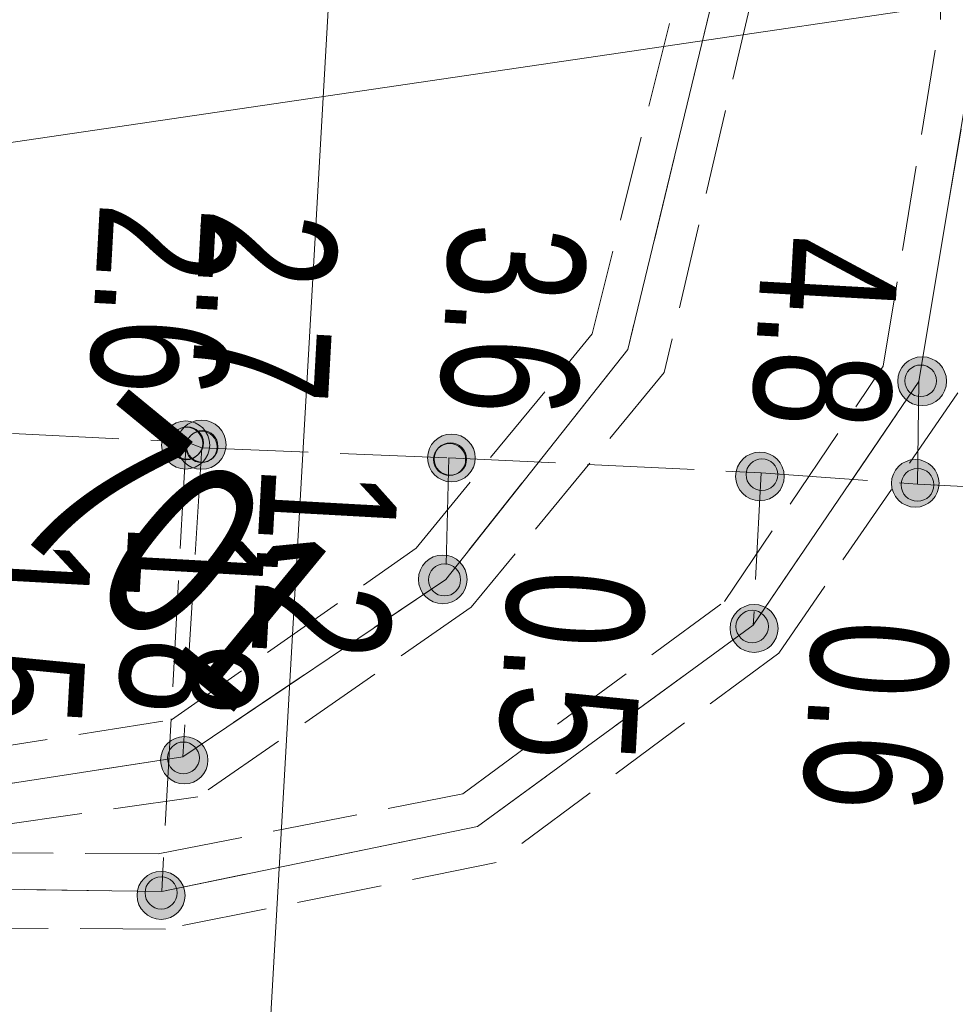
# Model space of a CAD drawing. Header units: metres. Extents: x -740 to 758, y -633 to 854.
# Tile 193 of 256: x -347.85 to -344.2, y 230.52 to 234.36. Entities that reach past the tile are written whole.
import ezdxf

# ---------------------------------------------------------------- set-up
doc = ezdxf.new("R2010")
doc.units = ezdxf.units.M
doc.header["$MEASUREMENT"] = 0
for name, pattern in [('333_125', [0.4576, 0.3328, -0.1248]), ('333_333', [0.6656, 0.3328, -0.3328]), ('416_125', [0.5408, 0.416, -0.1248])]:
    doc.linetypes.add(name, pattern=pattern)
for name, color, linetype in [('Grundkarte.LOVION', 7, 'Continuous'), ('Strom.LOVION', 7, 'Continuous'), ('StromBemass.LOVION', 7, 'Continuous'), ('Telko.LOVION', 7, 'Continuous')]:
    doc.layers.add(name, color=color, linetype=linetype)
doc.styles.add('ERSTELLTER_STIL_1', font='arial.ttf')

msp = doc.modelspace()

# ---------------------------------------------------------------- hatches: boundary and pattern name
at = {"layer": 'StromBemass.LOVION', "linetype": 'Continuous', "lineweight": 13}
for points in [[(-344.26, 232.8888), (-344.253, 232.8985), (-344.2473, 232.909), (-344.2429, 232.9201), (-344.24, 232.9317), (-344.2385, 232.9435), (-344.2385, 232.9555), (-344.2401, 232.9673), (-344.2431, 232.9789), (-344.2475, 232.99), (-344.2533, 233.0005), (-344.2604, 233.0101), (-344.2686, 233.0188), (-344.2778, 233.0264), (-344.2879, 233.0328), (-344.2987, 233.0378), (-344.3101, 233.0415), (-344.3219, 233.0437), (-344.3338, 233.0444), (-344.3457, 233.0436), (-344.3575, 233.0413), (-344.3688, 233.0376), (-344.3796, 233.0325), (-344.3897, 233.026), (-344.3989, 233.0184), (-344.407, 233.0096), (-344.414, 232.9999), (-344.4197, 232.9895), (-344.4241, 232.9783), (-344.427, 232.9667), (-344.4285, 232.9549), (-344.4285, 232.9429), (-344.4269, 232.9311), (-344.4239, 232.9195), (-344.4195, 232.9084), (-344.4137, 232.898), (-344.4066, 232.8883), (-344.3984, 232.8796), (-344.3892, 232.872), (-344.3791, 232.8657), (-344.3682, 232.8606), (-344.3569, 232.857), (-344.3451, 232.8548), (-344.3332, 232.8541), (-344.3213, 232.8548), (-344.3095, 232.8571), (-344.2982, 232.8608), (-344.2874, 232.866), (-344.2773, 232.8724), (-344.2681, 232.8801)], [(-344.2916, 232.9114), (-344.287, 232.9177), (-344.2833, 232.9245), (-344.2805, 232.9317), (-344.2786, 232.9392), (-344.2776, 232.9469), (-344.2777, 232.9547), (-344.2787, 232.9624), (-344.2806, 232.9699), (-344.2835, 232.9771), (-344.2872, 232.9839), (-344.2918, 232.9901), (-344.2971, 232.9957), (-344.3031, 233.0007), (-344.3097, 233.0048), (-344.3167, 233.0081), (-344.3241, 233.0105), (-344.3317, 233.0119), (-344.3395, 233.0123), (-344.3472, 233.0118), (-344.3548, 233.0104), (-344.3622, 233.0079), (-344.3692, 233.0046), (-344.3757, 233.0004), (-344.3817, 232.9955), (-344.387, 232.9898), (-344.3915, 232.9835), (-344.3952, 232.9767), (-344.398, 232.9695), (-344.3999, 232.962), (-344.4009, 232.9543), (-344.4009, 232.9465), (-344.3999, 232.9388), (-344.3979, 232.9313), (-344.395, 232.9241), (-344.3913, 232.9174), (-344.3867, 232.9111), (-344.3814, 232.9055), (-344.3754, 232.9006), (-344.3688, 232.8964), (-344.3618, 232.8931), (-344.3544, 232.8908), (-344.3468, 232.8893), (-344.3391, 232.8889), (-344.3313, 232.8894), (-344.3237, 232.8909), (-344.3164, 232.8933), (-344.3093, 232.8966), (-344.3028, 232.9008), (-344.2969, 232.9057)], [(-347.1334, 232.6407), (-347.1265, 232.6503), (-347.1209, 232.6606), (-347.1166, 232.6716), (-347.1137, 232.683), (-347.1122, 232.6947), (-347.1123, 232.7065), (-347.1138, 232.7182), (-347.1168, 232.7296), (-347.1211, 232.7406), (-347.1269, 232.7509), (-347.1338, 232.7604), (-347.1419, 232.769), (-347.151, 232.7765), (-347.161, 232.7827), (-347.1717, 232.7877), (-347.1829, 232.7913), (-347.1945, 232.7935), (-347.2063, 232.7942), (-347.218, 232.7934), (-347.2296, 232.7912), (-347.2408, 232.7875), (-347.2515, 232.7825), (-347.2614, 232.7761), (-347.2705, 232.7686), (-347.2785, 232.7599), (-347.2854, 232.7504), (-347.2911, 232.74), (-347.2954, 232.729), (-347.2983, 232.7176), (-347.2997, 232.7059), (-347.2997, 232.6941), (-347.2982, 232.6824), (-347.2952, 232.671), (-347.2908, 232.6601), (-347.2851, 232.6497), (-347.2781, 232.6402), (-347.27, 232.6317), (-347.2609, 232.6242), (-347.251, 232.6179), (-347.2403, 232.6129), (-347.229, 232.6093), (-347.2175, 232.6071), (-347.2057, 232.6064), (-347.1939, 232.6072), (-347.1823, 232.6094), (-347.1711, 232.6131), (-347.1605, 232.6182), (-347.1505, 232.6245), (-347.1415, 232.6321)], [(-347.0701, 232.6406), (-347.063, 232.6504), (-347.0573, 232.6609), (-347.0529, 232.6722), (-347.0499, 232.6838), (-347.0484, 232.6958), (-347.0485, 232.7078), (-347.05, 232.7198), (-347.053, 232.7314), (-347.0575, 232.7426), (-347.0634, 232.7532), (-347.0705, 232.7629), (-347.0787, 232.7716), (-347.088, 232.7793), (-347.0982, 232.7857), (-347.1092, 232.7908), (-347.1206, 232.7945), (-347.1325, 232.7967), (-347.1445, 232.7974), (-347.1565, 232.7966), (-347.1683, 232.7943), (-347.1798, 232.7906), (-347.1907, 232.7854), (-347.2008, 232.7789), (-347.2101, 232.7712), (-347.2183, 232.7624), (-347.2253, 232.7526), (-347.2311, 232.7421), (-347.2355, 232.7309), (-347.2385, 232.7192), (-347.2399, 232.7072), (-347.2399, 232.6952), (-347.2384, 232.6832), (-347.2353, 232.6716), (-347.2309, 232.6604), (-347.225, 232.6498), (-347.2179, 232.6401), (-347.2096, 232.6314), (-347.2003, 232.6237), (-347.1901, 232.6173), (-347.1792, 232.6122), (-347.1677, 232.6085), (-347.1559, 232.6063), (-347.1439, 232.6056), (-347.1319, 232.6064), (-347.12, 232.6087), (-347.1086, 232.6124), (-347.0977, 232.6176), (-347.0875, 232.6241), (-347.0783, 232.6318)], [(-347.154, 232.6662), (-347.1493, 232.6726), (-347.1455, 232.6796), (-347.1426, 232.687), (-347.1406, 232.6947), (-347.1397, 232.7026), (-347.1397, 232.7106), (-347.1407, 232.7185), (-347.1427, 232.7262), (-347.1457, 232.7336), (-347.1495, 232.7406), (-347.1542, 232.747), (-347.1597, 232.7528), (-347.1659, 232.7578), (-347.1726, 232.7621), (-347.1798, 232.7654), (-347.1874, 232.7679), (-347.1952, 232.7693), (-347.2032, 232.7698), (-347.2111, 232.7693), (-347.2189, 232.7678), (-347.2265, 232.7653), (-347.2337, 232.7619), (-347.2404, 232.7576), (-347.2465, 232.7525), (-347.2519, 232.7467), (-347.2566, 232.7402), (-347.2604, 232.7332), (-347.2633, 232.7258), (-347.2653, 232.7181), (-347.2662, 232.7102), (-347.2662, 232.7022), (-347.2652, 232.6943), (-347.2632, 232.6866), (-347.2602, 232.6793), (-347.2564, 232.6723), (-347.2517, 232.6659), (-347.2462, 232.6601), (-347.2401, 232.655), (-347.2333, 232.6508), (-347.2261, 232.6474), (-347.2185, 232.645), (-347.2107, 232.6435), (-347.2028, 232.643), (-347.1948, 232.6436), (-347.187, 232.6451), (-347.1794, 232.6476), (-347.1722, 232.651), (-347.1655, 232.6553), (-347.1594, 232.6604)], [(-347.1515, 232.6686), (-347.1469, 232.675), (-347.1431, 232.682), (-347.1402, 232.6893), (-347.1383, 232.697), (-347.1373, 232.7048), (-347.1373, 232.7127), (-347.1383, 232.7205), (-347.1403, 232.7282), (-347.1433, 232.7355), (-347.1471, 232.7424), (-347.1517, 232.7488), (-347.1572, 232.7545), (-347.1633, 232.7596), (-347.17, 232.7638), (-347.1771, 232.7671), (-347.1846, 232.7695), (-347.1924, 232.771), (-347.2003, 232.7715), (-347.2082, 232.7709), (-347.2159, 232.7694), (-347.2234, 232.767), (-347.2306, 232.7636), (-347.2372, 232.7593), (-347.2433, 232.7543), (-347.2487, 232.7485), (-347.2533, 232.7421), (-347.2571, 232.7352), (-347.26, 232.7278), (-347.2619, 232.7201), (-347.2629, 232.7123), (-347.2628, 232.7044), (-347.2618, 232.6966), (-347.2598, 232.6889), (-347.2569, 232.6816), (-347.2531, 232.6747), (-347.2484, 232.6683), (-347.243, 232.6626), (-347.2369, 232.6576), (-347.2302, 232.6533), (-347.223, 232.65), (-347.2155, 232.6476), (-347.2078, 232.6461), (-347.1999, 232.6457), (-347.192, 232.6462), (-347.1842, 232.6477), (-347.1767, 232.6502), (-347.1696, 232.6535), (-347.1629, 232.6578), (-347.1569, 232.6628)], [(-347.0971, 232.6541), (-347.0926, 232.6603), (-347.0889, 232.667), (-347.0861, 232.6742), (-347.0842, 232.6816), (-347.0833, 232.6893), (-347.0833, 232.6969), (-347.0843, 232.7046), (-347.0862, 232.712), (-347.0891, 232.7191), (-347.0928, 232.7259), (-347.0973, 232.7321), (-347.1026, 232.7376), (-347.1085, 232.7425), (-347.115, 232.7466), (-347.122, 232.7499), (-347.1293, 232.7522), (-347.1369, 232.7536), (-347.1445, 232.7541), (-347.1522, 232.7536), (-347.1597, 232.7521), (-347.167, 232.7497), (-347.174, 232.7464), (-347.1805, 232.7423), (-347.1864, 232.7374), (-347.1916, 232.7317), (-347.1961, 232.7255), (-347.1998, 232.7188), (-347.2026, 232.7116), (-347.2045, 232.7042), (-347.2054, 232.6965), (-347.2054, 232.6889), (-347.2044, 232.6812), (-347.2025, 232.6738), (-347.1996, 232.6667), (-347.1959, 232.66), (-347.1914, 232.6538), (-347.1861, 232.6482), (-347.1801, 232.6433), (-347.1736, 232.6392), (-347.1667, 232.6359), (-347.1594, 232.6336), (-347.1518, 232.6322), (-347.1441, 232.6317), (-347.1365, 232.6322), (-347.1289, 232.6337), (-347.1216, 232.6361), (-347.1147, 232.6394), (-347.1082, 232.6435), (-347.1023, 232.6484)], [(-347.0941, 232.6559), (-347.0895, 232.6622), (-347.0858, 232.6689), (-347.083, 232.6761), (-347.0811, 232.6836), (-347.0802, 232.6913), (-347.0802, 232.699), (-347.0812, 232.7067), (-347.0831, 232.7141), (-347.086, 232.7213), (-347.0897, 232.7281), (-347.0943, 232.7343), (-347.0996, 232.7399), (-347.1056, 232.7448), (-347.1121, 232.749), (-347.1191, 232.7522), (-347.1265, 232.7546), (-347.1341, 232.756), (-347.1418, 232.7565), (-347.1495, 232.756), (-347.1571, 232.7545), (-347.1644, 232.7521), (-347.1714, 232.7488), (-347.1779, 232.7446), (-347.1838, 232.7397), (-347.1891, 232.734), (-347.1936, 232.7277), (-347.1973, 232.721), (-347.2002, 232.7138), (-347.2021, 232.7063), (-347.203, 232.6986), (-347.203, 232.6909), (-347.202, 232.6832), (-347.2, 232.6758), (-347.1972, 232.6686), (-347.1934, 232.6618), (-347.1889, 232.6556), (-347.1836, 232.65), (-347.1776, 232.6451), (-347.171, 232.6409), (-347.164, 232.6377), (-347.1567, 232.6353), (-347.1491, 232.6339), (-347.1414, 232.6334), (-347.1337, 232.6339), (-347.1261, 232.6354), (-347.1188, 232.6378), (-347.1118, 232.6411), (-347.1053, 232.6453), (-347.0993, 232.6502)], [(-346.0975, 232.5906), (-346.0907, 232.6001), (-346.0851, 232.6104), (-346.0808, 232.6213), (-346.0779, 232.6327), (-346.0765, 232.6443), (-346.0765, 232.656), (-346.078, 232.6676), (-346.081, 232.6789), (-346.0853, 232.6898), (-346.091, 232.7), (-346.0979, 232.7095), (-346.1059, 232.718), (-346.115, 232.7254), (-346.1249, 232.7317), (-346.1355, 232.7366), (-346.1466, 232.7402), (-346.1581, 232.7424), (-346.1698, 232.7431), (-346.1815, 232.7423), (-346.193, 232.7401), (-346.2041, 232.7364), (-346.2147, 232.7314), (-346.2246, 232.7251), (-346.2336, 232.7176), (-346.2416, 232.709), (-346.2484, 232.6995), (-346.254, 232.6893), (-346.2583, 232.6784), (-346.2612, 232.667), (-346.2626, 232.6554), (-346.2626, 232.6437), (-346.2611, 232.6321), (-346.2581, 232.6207), (-346.2538, 232.6099), (-346.2481, 232.5996), (-346.2412, 232.5902), (-346.2331, 232.5817), (-346.2241, 232.5742), (-346.2142, 232.568), (-346.2036, 232.563), (-346.1924, 232.5595), (-346.1809, 232.5573), (-346.1692, 232.5566), (-346.1576, 232.5574), (-346.1461, 232.5596), (-346.1349, 232.5633), (-346.1244, 232.5683), (-346.1145, 232.5746), (-346.1055, 232.5821)], [(-346.1247, 232.6055), (-346.12, 232.612), (-346.1162, 232.619), (-346.1133, 232.6264), (-346.1114, 232.6341), (-346.1104, 232.642), (-346.1104, 232.6499), (-346.1115, 232.6578), (-346.1135, 232.6655), (-346.1164, 232.6729), (-346.1203, 232.6799), (-346.125, 232.6863), (-346.1304, 232.6921), (-346.1366, 232.6971), (-346.1433, 232.7014), (-346.1505, 232.7047), (-346.1581, 232.7072), (-346.1659, 232.7086), (-346.1739, 232.7091), (-346.1818, 232.7086), (-346.1896, 232.7071), (-346.1972, 232.7046), (-346.2043, 232.7012), (-346.2111, 232.6969), (-346.2172, 232.6918), (-346.2226, 232.686), (-346.2272, 232.6795), (-346.2311, 232.6725), (-346.234, 232.6651), (-346.2359, 232.6574), (-346.2369, 232.6495), (-346.2369, 232.6416), (-346.2358, 232.6337), (-346.2338, 232.626), (-346.2309, 232.6186), (-346.227, 232.6116), (-346.2223, 232.6052), (-346.2169, 232.5994), (-346.2107, 232.5944), (-346.204, 232.5901), (-346.1968, 232.5868), (-346.1892, 232.5843), (-346.1814, 232.5829), (-346.1734, 232.5824), (-346.1655, 232.5829), (-346.1577, 232.5844), (-346.1501, 232.5869), (-346.1429, 232.5903), (-346.1362, 232.5946), (-346.1301, 232.5997)], [(-346.1282, 232.6039), (-346.1236, 232.6103), (-346.1198, 232.6172), (-346.117, 232.6245), (-346.115, 232.6321), (-346.1141, 232.6399), (-346.1141, 232.6477), (-346.1151, 232.6555), (-346.1171, 232.6631), (-346.12, 232.6704), (-346.1238, 232.6773), (-346.1285, 232.6836), (-346.1339, 232.6893), (-346.1399, 232.6943), (-346.1466, 232.6985), (-346.1537, 232.7018), (-346.1612, 232.7042), (-346.1689, 232.7057), (-346.1767, 232.7062), (-346.1846, 232.7056), (-346.1923, 232.7041), (-346.1997, 232.7017), (-346.2068, 232.6983), (-346.2134, 232.6941), (-346.2195, 232.6891), (-346.2248, 232.6833), (-346.2294, 232.677), (-346.2332, 232.6701), (-346.2361, 232.6627), (-346.238, 232.6551), (-346.239, 232.6473), (-346.2389, 232.6395), (-346.2379, 232.6317), (-346.2359, 232.6241), (-346.233, 232.6168), (-346.2292, 232.6099), (-346.2246, 232.6036), (-346.2192, 232.5979), (-346.2131, 232.5929), (-346.2065, 232.5887), (-346.1994, 232.5854), (-346.1919, 232.583), (-346.1842, 232.5815), (-346.1763, 232.5811), (-346.1685, 232.5816), (-346.1608, 232.5831), (-346.1533, 232.5855), (-346.1462, 232.5889), (-346.1396, 232.5931), (-346.1336, 232.5982)], [(-344.893, 232.5176), (-344.886, 232.5272), (-344.8803, 232.5377), (-344.8759, 232.5488), (-344.873, 232.5603), (-344.8715, 232.5722), (-344.8716, 232.5841), (-344.8731, 232.5959), (-344.8761, 232.6074), (-344.8805, 232.6185), (-344.8863, 232.6289), (-344.8934, 232.6386), (-344.9015, 232.6472), (-344.9108, 232.6548), (-344.9208, 232.6612), (-344.9316, 232.6662), (-344.943, 232.6698), (-344.9547, 232.672), (-344.9666, 232.6727), (-344.9785, 232.672), (-344.9902, 232.6697), (-345.0015, 232.666), (-345.0123, 232.6609), (-345.0223, 232.6544), (-345.0315, 232.6468), (-345.0396, 232.6381), (-345.0466, 232.6284), (-345.0523, 232.618), (-345.0567, 232.6069), (-345.0596, 232.5953), (-345.0611, 232.5835), (-345.061, 232.5716), (-345.0595, 232.5597), (-345.0565, 232.5482), (-345.0521, 232.5371), (-345.0463, 232.5267), (-345.0392, 232.5171), (-345.0311, 232.5084), (-345.0219, 232.5009), (-345.0118, 232.4945), (-345.001, 232.4895), (-344.9896, 232.4858), (-344.9779, 232.4836), (-344.966, 232.4829), (-344.9541, 232.4837), (-344.9424, 232.486), (-344.9311, 232.4897), (-344.9203, 232.4948), (-344.9103, 232.5012), (-344.9011, 232.5088)], [(-344.9108, 232.5458), (-344.9063, 232.5521), (-344.9025, 232.5589), (-344.8997, 232.5662), (-344.8978, 232.5737), (-344.8969, 232.5814), (-344.8969, 232.5891), (-344.8979, 232.5968), (-344.8998, 232.6043), (-344.9027, 232.6115), (-344.9065, 232.6183), (-344.911, 232.6245), (-344.9164, 232.6302), (-344.9224, 232.6351), (-344.9289, 232.6392), (-344.9359, 232.6425), (-344.9433, 232.6449), (-344.9509, 232.6463), (-344.9587, 232.6468), (-344.9664, 232.6463), (-344.974, 232.6448), (-344.9814, 232.6424), (-344.9884, 232.639), (-344.9949, 232.6349), (-345.0009, 232.6299), (-345.0062, 232.6242), (-345.0107, 232.618), (-345.0144, 232.6111), (-345.0173, 232.6039), (-345.0192, 232.5964), (-345.0201, 232.5887), (-345.0201, 232.581), (-345.0191, 232.5733), (-345.0171, 232.5658), (-345.0143, 232.5586), (-345.0105, 232.5518), (-345.0059, 232.5455), (-345.0006, 232.5399), (-344.9946, 232.535), (-344.988, 232.5309), (-344.981, 232.5276), (-344.9736, 232.5252), (-344.966, 232.5238), (-344.9583, 232.5233), (-344.9505, 232.5238), (-344.9429, 232.5253), (-344.9356, 232.5277), (-344.9286, 232.531), (-344.922, 232.5352), (-344.9161, 232.5402)], [(-344.9108, 232.5458), (-344.9063, 232.5521), (-344.9025, 232.5589), (-344.8997, 232.5662), (-344.8978, 232.5737), (-344.8969, 232.5814), (-344.8969, 232.5891), (-344.8979, 232.5968), (-344.8998, 232.6043), (-344.9027, 232.6115), (-344.9065, 232.6183), (-344.911, 232.6245), (-344.9164, 232.6302), (-344.9224, 232.6351), (-344.9289, 232.6392), (-344.9359, 232.6425), (-344.9433, 232.6449), (-344.9509, 232.6463), (-344.9587, 232.6468), (-344.9664, 232.6463), (-344.974, 232.6448), (-344.9814, 232.6424), (-344.9884, 232.639), (-344.9949, 232.6349), (-345.0009, 232.6299), (-345.0062, 232.6242), (-345.0107, 232.618), (-345.0144, 232.6111), (-345.0173, 232.6039), (-345.0192, 232.5964), (-345.0201, 232.5887), (-345.0201, 232.581), (-345.0191, 232.5733), (-345.0171, 232.5658), (-345.0143, 232.5586), (-345.0105, 232.5518), (-345.0059, 232.5455), (-345.0006, 232.5399), (-344.9946, 232.535), (-344.988, 232.5309), (-344.981, 232.5276), (-344.9736, 232.5252), (-344.966, 232.5238), (-344.9583, 232.5233), (-344.9505, 232.5238), (-344.9429, 232.5253), (-344.9356, 232.5277), (-344.9286, 232.531), (-344.922, 232.5352), (-344.9161, 232.5402)], [(-344.2885, 232.4919), (-344.2816, 232.5013), (-344.276, 232.5116), (-344.2718, 232.5225), (-344.2689, 232.5338), (-344.2675, 232.5453), (-344.2675, 232.557), (-344.269, 232.5686), (-344.272, 232.5799), (-344.2763, 232.5907), (-344.282, 232.6009), (-344.2888, 232.6103), (-344.2969, 232.6188), (-344.3059, 232.6262), (-344.3157, 232.6324), (-344.3263, 232.6374), (-344.3374, 232.6409), (-344.3489, 232.6431), (-344.3605, 232.6438), (-344.3722, 232.643), (-344.3836, 232.6408), (-344.3947, 232.6372), (-344.4053, 232.6321), (-344.4151, 232.6259), (-344.4241, 232.6184), (-344.432, 232.6099), (-344.4388, 232.6004), (-344.4444, 232.5902), (-344.4487, 232.5793), (-344.4516, 232.568), (-344.453, 232.5564), (-344.4529, 232.5447), (-344.4514, 232.5332), (-344.4485, 232.5219), (-344.4442, 232.511), (-344.4385, 232.5008), (-344.4316, 232.4914), (-344.4236, 232.4829), (-344.4146, 232.4755), (-344.4047, 232.4693), (-344.3942, 232.4644), (-344.3831, 232.4608), (-344.3716, 232.4587), (-344.3599, 232.458), (-344.3483, 232.4587), (-344.3368, 232.461), (-344.3258, 232.4646), (-344.3152, 232.4696), (-344.3054, 232.4759), (-344.2964, 232.4834)], [(-344.3022, 232.5043), (-344.2975, 232.5108), (-344.2936, 232.5179), (-344.2907, 232.5254), (-344.2887, 232.5332), (-344.2877, 232.5411), (-344.2878, 232.5492), (-344.2888, 232.5571), (-344.2908, 232.5649), (-344.2938, 232.5724), (-344.2977, 232.5794), (-344.3025, 232.5859), (-344.308, 232.5918), (-344.3142, 232.5969), (-344.321, 232.6011), (-344.3283, 232.6045), (-344.3359, 232.607), (-344.3438, 232.6085), (-344.3519, 232.609), (-344.3599, 232.6084), (-344.3678, 232.6069), (-344.3754, 232.6044), (-344.3827, 232.6009), (-344.3894, 232.5966), (-344.3956, 232.5915), (-344.4011, 232.5856), (-344.4058, 232.5791), (-344.4097, 232.572), (-344.4126, 232.5645), (-344.4146, 232.5567), (-344.4155, 232.5488), (-344.4155, 232.5407), (-344.4145, 232.5328), (-344.4125, 232.525), (-344.4095, 232.5175), (-344.4056, 232.5105), (-344.4008, 232.504), (-344.3953, 232.4981), (-344.3891, 232.493), (-344.3823, 232.4888), (-344.375, 232.4854), (-344.3674, 232.4829), (-344.3595, 232.4814), (-344.3514, 232.4809), (-344.3434, 232.4815), (-344.3355, 232.483), (-344.3279, 232.4855), (-344.3206, 232.4889), (-344.3139, 232.4933), (-344.3077, 232.4984)], [(-344.3022, 232.5043), (-344.2975, 232.5108), (-344.2936, 232.5179), (-344.2907, 232.5254), (-344.2887, 232.5332), (-344.2877, 232.5411), (-344.2878, 232.5492), (-344.2888, 232.5571), (-344.2908, 232.5649), (-344.2938, 232.5724), (-344.2977, 232.5794), (-344.3025, 232.5859), (-344.308, 232.5918), (-344.3142, 232.5969), (-344.321, 232.6011), (-344.3283, 232.6045), (-344.3359, 232.607), (-344.3438, 232.6085), (-344.3519, 232.609), (-344.3599, 232.6084), (-344.3678, 232.6069), (-344.3754, 232.6044), (-344.3827, 232.6009), (-344.3894, 232.5966), (-344.3956, 232.5915), (-344.4011, 232.5856), (-344.4058, 232.5791), (-344.4097, 232.572), (-344.4126, 232.5645), (-344.4146, 232.5567), (-344.4155, 232.5488), (-344.4155, 232.5407), (-344.4145, 232.5328), (-344.4125, 232.525), (-344.4095, 232.5175), (-344.4056, 232.5105), (-344.4008, 232.504), (-344.3953, 232.4981), (-344.3891, 232.493), (-344.3823, 232.4888), (-344.375, 232.4854), (-344.3674, 232.4829), (-344.3595, 232.4814), (-344.3514, 232.4809), (-344.3434, 232.4815), (-344.3355, 232.483), (-344.3279, 232.4855), (-344.3206, 232.4889), (-344.3139, 232.4933), (-344.3077, 232.4984)], [(-346.1298, 232.1159), (-346.1229, 232.1256), (-346.1172, 232.136), (-346.1128, 232.1471), (-346.1099, 232.1587), (-346.1084, 232.1705), (-346.1085, 232.1824), (-346.11, 232.1942), (-346.113, 232.2058), (-346.1174, 232.2168), (-346.1232, 232.2273), (-346.1302, 232.2369), (-346.1384, 232.2456), (-346.1476, 232.2531), (-346.1577, 232.2595), (-346.1685, 232.2645), (-346.1799, 232.2682), (-346.1916, 232.2704), (-346.2035, 232.2711), (-346.2154, 232.2703), (-346.2271, 232.268), (-346.2384, 232.2643), (-346.2492, 232.2592), (-346.2592, 232.2528), (-346.2684, 232.2451), (-346.2765, 232.2364), (-346.2835, 232.2268), (-346.2892, 232.2163), (-346.2935, 232.2052), (-346.2965, 232.1936), (-346.2979, 232.1818), (-346.2979, 232.1699), (-346.2963, 232.1581), (-346.2933, 232.1465), (-346.2889, 232.1355), (-346.2831, 232.125), (-346.2761, 232.1154), (-346.2679, 232.1068), (-346.2587, 232.0992), (-346.2486, 232.0928), (-346.2378, 232.0878), (-346.2265, 232.0841), (-346.2148, 232.0819), (-346.2029, 232.0812), (-346.191, 232.082), (-346.1793, 232.0843), (-346.1679, 232.088), (-346.1572, 232.0931), (-346.1471, 232.0995), (-346.138, 232.1072)], [(-346.1479, 232.1346), (-346.1433, 232.141), (-346.1396, 232.1479), (-346.1367, 232.1552), (-346.1348, 232.1628), (-346.1338, 232.1706), (-346.1338, 232.1785), (-346.1349, 232.1863), (-346.1368, 232.1939), (-346.1397, 232.2012), (-346.1436, 232.2081), (-346.1482, 232.2144), (-346.1536, 232.2202), (-346.1597, 232.2252), (-346.1663, 232.2294), (-346.1735, 232.2327), (-346.181, 232.2351), (-346.1887, 232.2365), (-346.1965, 232.237), (-346.2044, 232.2365), (-346.2121, 232.235), (-346.2196, 232.2325), (-346.2267, 232.2292), (-346.2333, 232.2249), (-346.2393, 232.2199), (-346.2447, 232.2141), (-346.2493, 232.2078), (-346.2531, 232.2009), (-346.256, 232.1935), (-346.2579, 232.1859), (-346.2588, 232.1781), (-346.2588, 232.1702), (-346.2578, 232.1624), (-346.2558, 232.1548), (-346.2529, 232.1475), (-346.2491, 232.1406), (-346.2445, 232.1343), (-346.2391, 232.1286), (-346.233, 232.1236), (-346.2263, 232.1194), (-346.2192, 232.1161), (-346.2117, 232.1137), (-346.204, 232.1122), (-346.1961, 232.1117), (-346.1883, 232.1123), (-346.1806, 232.1138), (-346.1731, 232.1162), (-346.166, 232.1196), (-346.1594, 232.1238), (-346.1533, 232.1289)], [(-344.9168, 231.9254), (-344.91, 231.935), (-344.9043, 231.9453), (-344.9, 231.9562), (-344.8971, 231.9676), (-344.8957, 231.9793), (-344.8958, 231.9911), (-344.8973, 232.0027), (-344.9002, 232.0141), (-344.9046, 232.025), (-344.9103, 232.0353), (-344.9172, 232.0448), (-344.9253, 232.0534), (-344.9344, 232.0608), (-344.9443, 232.0671), (-344.955, 232.0721), (-344.9662, 232.0757), (-344.9778, 232.0778), (-344.9895, 232.0785), (-345.0012, 232.0778), (-345.0128, 232.0755), (-345.0239, 232.0718), (-345.0346, 232.0668), (-345.0445, 232.0605), (-345.0535, 232.0529), (-345.0615, 232.0443), (-345.0684, 232.0348), (-345.074, 232.0245), (-345.0783, 232.0135), (-345.0812, 232.0021), (-345.0827, 231.9905), (-345.0826, 231.9787), (-345.0811, 231.967), (-345.0782, 231.9557), (-345.0738, 231.9447), (-345.0681, 231.9345), (-345.0612, 231.925), (-345.0531, 231.9164), (-345.044, 231.909), (-345.034, 231.9027), (-345.0234, 231.8977), (-345.0122, 231.8941), (-345.0006, 231.8919), (-344.9889, 231.8912), (-344.9772, 231.892), (-344.9656, 231.8943), (-344.9544, 231.8979), (-344.9438, 231.903), (-344.9339, 231.9093), (-344.9249, 231.9168)], [(-344.9475, 231.9522), (-344.9429, 231.9586), (-344.9391, 231.9656), (-344.9362, 231.973), (-344.9342, 231.9807), (-344.9332, 231.9886), (-344.9333, 231.9966), (-344.9343, 232.0045), (-344.9363, 232.0122), (-344.9392, 232.0195), (-344.9431, 232.0265), (-344.9478, 232.0329), (-344.9533, 232.0387), (-344.9594, 232.0438), (-344.9661, 232.048), (-344.9734, 232.0514), (-344.9809, 232.0538), (-344.9888, 232.0553), (-344.9967, 232.0557), (-345.0046, 232.0552), (-345.0124, 232.0537), (-345.02, 232.0512), (-345.0272, 232.0478), (-345.0339, 232.0435), (-345.04, 232.0384), (-345.0454, 232.0326), (-345.0501, 232.0262), (-345.0539, 232.0192), (-345.0568, 232.0118), (-345.0588, 232.0041), (-345.0597, 231.9962), (-345.0597, 231.9882), (-345.0587, 231.9803), (-345.0567, 231.9726), (-345.0537, 231.9652), (-345.0499, 231.9583), (-345.0452, 231.9518), (-345.0397, 231.9461), (-345.0336, 231.941), (-345.0268, 231.9368), (-345.0196, 231.9334), (-345.012, 231.931), (-345.0042, 231.9295), (-344.9963, 231.929), (-344.9883, 231.9296), (-344.9805, 231.9311), (-344.973, 231.9336), (-344.9658, 231.937), (-344.9591, 231.9412), (-344.953, 231.9463)], [(-347.1402, 231.4126), (-347.1334, 231.422), (-347.1279, 231.4322), (-347.1237, 231.443), (-347.1208, 231.4542), (-347.1194, 231.4657), (-347.1194, 231.4773), (-347.1209, 231.4888), (-347.1238, 231.5), (-347.1281, 231.5108), (-347.1338, 231.5209), (-347.1406, 231.5303), (-347.1486, 231.5387), (-347.1575, 231.546), (-347.1673, 231.5522), (-347.1778, 231.5571), (-347.1888, 231.5607), (-347.2002, 231.5628), (-347.2118, 231.5635), (-347.2234, 231.5627), (-347.2347, 231.5605), (-347.2457, 231.5569), (-347.2562, 231.5519), (-347.266, 231.5457), (-347.2749, 231.5383), (-347.2828, 231.5298), (-347.2896, 231.5204), (-347.2951, 231.5102), (-347.2993, 231.4995), (-347.3022, 231.4882), (-347.3036, 231.4767), (-347.3036, 231.4651), (-347.3021, 231.4536), (-347.2991, 231.4424), (-347.2948, 231.4317), (-347.2892, 231.4215), (-347.2824, 231.4122), (-347.2744, 231.4038), (-347.2655, 231.3964), (-347.2557, 231.3902), (-347.2452, 231.3853), (-347.2342, 231.3818), (-347.2228, 231.3797), (-347.2112, 231.379), (-347.1996, 231.3797), (-347.1883, 231.3819), (-347.1773, 231.3856), (-347.1668, 231.3905), (-347.157, 231.3968), (-347.1481, 231.4042)], [(-347.1669, 231.4407), (-347.1623, 231.447), (-347.1586, 231.4538), (-347.1558, 231.4611), (-347.1538, 231.4687), (-347.1529, 231.4764), (-347.1529, 231.4842), (-347.1539, 231.492), (-347.1559, 231.4995), (-347.1588, 231.5068), (-347.1626, 231.5136), (-347.1672, 231.5199), (-347.1725, 231.5256), (-347.1786, 231.5305), (-347.1852, 231.5347), (-347.1922, 231.538), (-347.1997, 231.5404), (-347.2073, 231.5418), (-347.2151, 231.5423), (-347.2229, 231.5417), (-347.2306, 231.5403), (-347.238, 231.5378), (-347.245, 231.5345), (-347.2516, 231.5303), (-347.2576, 231.5253), (-347.2629, 231.5196), (-347.2675, 231.5132), (-347.2712, 231.5064), (-347.2741, 231.4991), (-347.276, 231.4916), (-347.277, 231.4838), (-347.2769, 231.476), (-347.2759, 231.4683), (-347.274, 231.4607), (-347.2711, 231.4535), (-347.2673, 231.4467), (-347.2627, 231.4404), (-347.2573, 231.4347), (-347.2513, 231.4297), (-347.2447, 231.4256), (-347.2376, 231.4223), (-347.2302, 231.4199), (-347.2225, 231.4184), (-347.2147, 231.418), (-347.2069, 231.4185), (-347.1993, 231.42), (-347.1919, 231.4224), (-347.1848, 231.4258), (-347.1782, 231.43), (-347.1722, 231.435)], [(-347.2297, 230.8849), (-347.2228, 230.8944), (-347.2172, 230.9048), (-347.2129, 230.9157), (-347.21, 230.9271), (-347.2086, 230.9388), (-347.2086, 230.9505), (-347.2101, 230.9622), (-347.2131, 230.9735), (-347.2175, 230.9844), (-347.2232, 230.9947), (-347.2301, 231.0042), (-347.2382, 231.0128), (-347.2472, 231.0202), (-347.2572, 231.0265), (-347.2678, 231.0314), (-347.279, 231.035), (-347.2906, 231.0372), (-347.3023, 231.0379), (-347.314, 231.0371), (-347.3256, 231.0349), (-347.3367, 231.0312), (-347.3473, 231.0262), (-347.3573, 231.0199), (-347.3663, 231.0123), (-347.3743, 231.0037), (-347.3812, 230.9942), (-347.3868, 230.9839), (-347.3911, 230.973), (-347.394, 230.9616), (-347.3954, 230.9499), (-347.3954, 230.9382), (-347.3939, 230.9265), (-347.3909, 230.9151), (-347.3865, 230.9042), (-347.3809, 230.8939), (-347.3739, 230.8845), (-347.3658, 230.8759), (-347.3568, 230.8685), (-347.3468, 230.8622), (-347.3362, 230.8572), (-347.325, 230.8536), (-347.3134, 230.8515), (-347.3017, 230.8508), (-347.29, 230.8515), (-347.2784, 230.8538), (-347.2673, 230.8574), (-347.2567, 230.8625), (-347.2468, 230.8688), (-347.2377, 230.8763)], [(-347.2533, 230.9139), (-347.2487, 230.9203), (-347.2449, 230.9273), (-347.242, 230.9346), (-347.2401, 230.9422), (-347.2391, 230.9501), (-347.2391, 230.9579), (-347.2402, 230.9658), (-347.2421, 230.9734), (-347.2451, 230.9807), (-347.2489, 230.9876), (-347.2535, 230.994), (-347.259, 230.9997), (-347.2651, 231.0047), (-347.2717, 231.0089), (-347.2789, 231.0122), (-347.2864, 231.0147), (-347.2941, 231.0161), (-347.302, 231.0166), (-347.3099, 231.0161), (-347.3176, 231.0146), (-347.3251, 231.0121), (-347.3322, 231.0087), (-347.3389, 231.0045), (-347.3449, 230.9994), (-347.3503, 230.9937), (-347.3549, 230.9873), (-347.3587, 230.9803), (-347.3616, 230.973), (-347.3635, 230.9654), (-347.3645, 230.9575), (-347.3644, 230.9497), (-347.3634, 230.9418), (-347.3614, 230.9342), (-347.3585, 230.9269), (-347.3547, 230.92), (-347.35, 230.9136), (-347.3446, 230.9079), (-347.3385, 230.9029), (-347.3319, 230.8987), (-347.3247, 230.8954), (-347.3172, 230.8929), (-347.3095, 230.8915), (-347.3016, 230.891), (-347.2937, 230.8915), (-347.286, 230.893), (-347.2785, 230.8955), (-347.2714, 230.8989), (-347.2647, 230.9031), (-347.2587, 230.9082)]]:
    msp.add_hatch(color=7, dxfattribs=at).paths.add_polyline_path(points)

# ---------------------------------------------------------------- linework, layer by layer
at = {"layer": 'Grundkarte.LOVION', "color": 8, "linetype": 'Continuous', "lineweight": 18}
msp.add_lwpolyline([(-346.9751, 228.7005), (-396.9295, 231.4714), (-395.7299, 252.4551), (-396.9295, 231.4714), (-346.9751, 228.7005), (-345.0719, 262.137)], close=True, dxfattribs=at)
at = {"layer": 'Strom.LOVION', "color": 9, "linetype": '333_333', "lineweight": 18}
for points in [[(-344.785, 240.3084), (-345.1447, 234.4655), (-345.4814, 233.073), (-346.1918, 232.176), (-347.2177, 231.4846), (-348.5134, 231.284), (-354.4108, 231.4463), (-360.1976, 231.383), (-363.6837, 231.3673), (-366.0715, 231.6067), (-368.2717, 232.0418), (-369.8381, 232.4946), (-371.2253, 233.2308), (-373.7233, 235.957), (-374.4854, 236.7987), (-374.5501, 237.3096), (-374.1558, 241.5894), (-373.7092, 252.288), (-374.0643, 253.199), (-374.4361, 253.8277), (-379.0371, 255.2399), (-379.3728, 255.6504), (-379.4364, 255.9988)], [(-374.978, 243.0459), (-374.8186, 242.3226), (-374.7499, 241.62), (-374.9657, 237.3281), (-374.8023, 236.413), (-374.3381, 235.8968), (-373.7688, 235.2136), (-372.1168, 233.1289), (-371.5004, 232.5685), (-370.325, 232.0332), (-367.6439, 231.3643), (-364.7693, 230.8325), (-362.7017, 230.6948), (-359.0004, 230.7759), (-356.5354, 230.9578), (-353.159, 231.0367), (-347.2994, 230.9594), (-346.068, 231.2128), (-344.9921, 231.9977), (-344.3461, 232.9476), (-344.1132, 234.3447), (-344.033, 240.175)]]:
    msp.add_lwpolyline(points, dxfattribs=at)
at = {"layer": 'Strom.LOVION', "color": 194, "linetype": 'Continuous', "lineweight": 18}
for points in [[(-352.4703, 248.0248), (-348.997, 247.5664), (-348.9545, 247.5853), (-346.7193, 247.0945), (-345.4831, 246.24), (-344.7981, 244.977), (-344.4892, 243.0269), (-344.785, 240.3084), (-345.1447, 234.4655), (-345.4814, 233.073), (-346.1918, 232.176), (-347.2177, 231.4846), (-348.5134, 231.284), (-354.4108, 231.4463), (-360.1976, 231.383), (-363.6837, 231.3673), (-366.0715, 231.6067), (-368.2717, 232.0418)], [(-352.7811, 242.4379), (-349.3004, 242.0541), (-345.6811, 242.068), (-345.102, 241.8882), (-344.6096, 241.5374), (-344.2228, 241.0579), (-344.033, 240.175), (-344.1132, 234.3447), (-344.3461, 232.9476), (-344.9921, 231.9977), (-346.068, 231.2128), (-347.2994, 230.9594), (-353.159, 231.0367), (-356.5354, 230.9578), (-359.0004, 230.7759), (-362.7017, 230.6948), (-364.7693, 230.8325), (-367.6439, 231.3643), (-370.325, 232.0332)]]:
    msp.add_lwpolyline(points, dxfattribs=at)
at = {"layer": 'Strom.LOVION', "color": 7, "linetype": '333_125', "lineweight": 13}
for points in [[(-368.2274, 232.1939), (-366.0566, 231.7559), (-363.6687, 231.5165), (-360.1987, 231.5454), (-354.3959, 231.5955), (-348.5277, 231.4304), (-347.2613, 231.6281), (-346.3071, 232.2977), (-345.6203, 233.1333), (-345.2807, 234.4965), (-344.9342, 240.3234), (-344.6357, 240.2935), (-344.9955, 234.4505), (-345.3397, 232.9834), (-346.0925, 232.0675), (-347.1581, 231.3279), (-348.499, 231.1376), (-354.4097, 231.2839), (-360.1833, 231.2366), (-363.6854, 231.2341), (-366.0865, 231.4574), (-368.3027, 231.9058)], [(-370.2807, 232.1853), (-367.6128, 231.5003), (-364.7411, 230.9979), (-362.7028, 230.8573), (-359.0015, 230.9384), (-356.5365, 231.1202), (-353.144, 231.1859), (-349.4284, 231.1207), (-347.3137, 231.1057), (-346.1248, 231.3402), (-345.1046, 232.0902), (-344.485, 233.0079), (-344.2625, 234.3597), (-344.1823, 240.19)], [(-344.194, 232.9033), (-344.8928, 231.8892), (-345.9952, 231.0721), (-347.2851, 230.813), (-349.429, 230.825), (-353.1447, 230.8903), (-356.5211, 230.8114), (-359.0021, 230.6427), (-362.7034, 230.5616), (-364.7843, 230.6833), (-367.6588, 231.215), (-370.3853, 231.8943)]]:
    msp.add_lwpolyline(points, dxfattribs=at)
at = {"layer": 'StromBemass.LOVION', "color": 7, "linetype": '416_125', "lineweight": 13}
for points in [[(-366.3757, 255.5763), (-366.8459, 246.7818), (-366.9982, 244.1069), (-367.5462, 233.8418), (-365.9556, 233.746), (-364.6021, 233.6567), (-364.2026, 233.6514), (-363.5631, 233.6105), (-362.5373, 233.5482), (-360.0863, 233.4184), (-358.8527, 233.3469), (-356.4017, 233.2171), (-354.3209, 233.0955), (-353.0287, 233.0297), (-349.789, 232.844), (-348.4223, 232.7707), (-347.2048, 232.7124), (-347.1434, 232.6889), (-346.179, 232.6501), (-344.9615, 232.5918), (-344.3513, 232.5481), (-338.8098, 232.2475), (-324.3216, 231.4326)], [(-344.3513, 232.5481), (-344.3461, 232.9476)], [(-347.2048, 232.7124), (-347.2994, 230.9594)], [(-347.1434, 232.6889), (-347.2177, 231.4846)], [(-346.179, 232.6501), (-346.1918, 232.176)], [(-344.9615, 232.5918), (-344.9921, 231.9977)]]:
    msp.add_lwpolyline(points, dxfattribs=at)
at = {"layer": 'StromBemass.LOVION', "color": 7, "linetype": 'Continuous', "lineweight": 13}
for centre, radius in [((-344.3335, 232.9492), 0.0952), ((-344.3393, 232.9506), 0.0617), ((-347.206, 232.7003), 0.0939), ((-347.1442, 232.7015), 0.0959), ((-347.203, 232.7064), 0.0634), ((-347.2001, 232.7086), 0.0629), ((-347.1443, 232.6929), 0.0612), ((-347.1416, 232.695), 0.0615), ((-346.1695, 232.6498), 0.0932), ((-346.1736, 232.6457), 0.0634), ((-346.1765, 232.6436), 0.0625), ((-344.9663, 232.5778), 0.0949), ((-344.9585, 232.585), 0.0617), ((-344.9585, 232.585), 0.0617), ((-344.3602, 232.5509), 0.0929), ((-344.3516, 232.5449), 0.064), ((-344.3516, 232.5449), 0.064), ((-346.2032, 232.1762), 0.0949), ((-346.1963, 232.1744), 0.0626), ((-344.9892, 231.9849), 0.0936), ((-344.9965, 231.9924), 0.0634), ((-347.2115, 231.4712), 0.0923), ((-347.2149, 231.4801), 0.0621), ((-347.302, 230.9443), 0.0936), ((-347.3018, 230.9538), 0.0628)]:
    msp.add_circle(centre, radius, dxfattribs=at)
at = {"layer": 'Telko.LOVION', "color": 1, "linetype": 'Continuous', "lineweight": 18}
msp.add_lwpolyline([(-316.3109, 238.526), (-348.9587, 233.7232), (-350.0127, 233.6201)], dxfattribs=at)

# ---------------------------------------------------------------- texts
at = {"layer": 'StromBemass.LOVION', "color": 7, "linetype": 'Continuous', "lineweight": 13, "char_height": 0.533547, "attachment_point": 7, "rotation": 266.8274, "style": 'ERSTELLTER_STIL_1'}
for s, insert in [('{\\A1;\\W0.71558x;2.6}', (-347.5477, 233.6504)), ('{\\A1;\\W0.71558x;2.7}', (-347.1436, 233.6279)), ('{\\A1;\\W0.71558x;3.6}', (-346.1816, 233.5737)), ('{\\A1;\\W0.71558x;4.8}', (-344.9633, 233.5236)), ('{\\A1;\\W0.71558x;1.2}', (-346.9081, 232.624)), ('{\\A1;\\W0.71558x;1.8}', (-347.4356, 232.4003)), ('{\\A1;\\W0.71558x;1.5}', (-348.1117, 232.3647)), ('{\\A1;\\W0.71558x;0.5}', (-345.9524, 232.2242)), ('{\\A1;\\W0.71558x;0.6}', (-344.7661, 232.0285))]:
    msp.add_mtext(s, dxfattribs=dict(at, insert=insert))
at = {"layer": 'Telko.LOVION', "color": 7, "linetype": 'Continuous', "lineweight": 13, "insert": (-347.9144, 232.3836), "char_height": 0.711388, "attachment_point": 7, "rotation": 320.5847, "style": 'ERSTELLTER_STIL_1'}
msp.add_mtext('{\\A1;\\W0.71559x;701}', dxfattribs=at)

doc.saveas('drawing.dxf')
